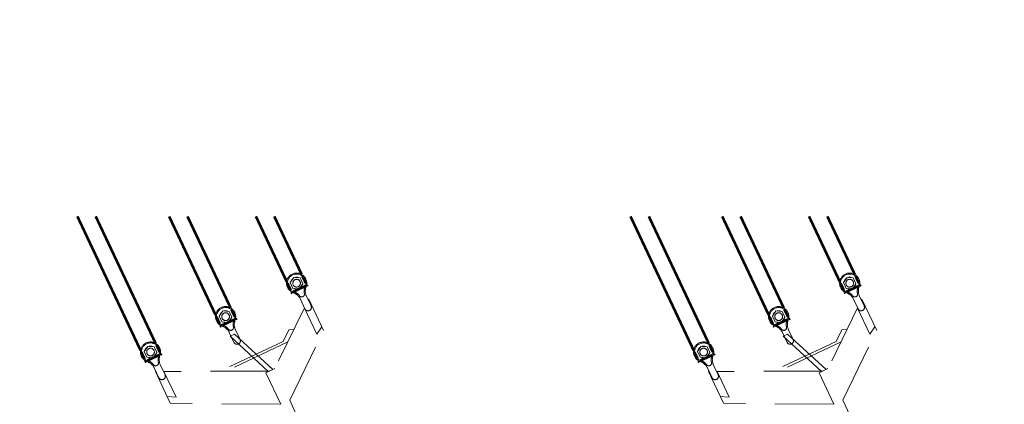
# Model space of a CAD drawing. Header units: millimetres. Extents: x 0 to 594, y 0 to 420.
# Tile 47 of 50: x 123 to 190, y 394 to 420. Entities that reach past the tile are written whole.
import ezdxf

# ---------------------------------------------------------------- set-up
doc = ezdxf.new("R2010")
doc.units = ezdxf.units.MM
doc.linetypes.add('K5LT_DASHED', pattern=[6, 4, -2])

msp = doc.modelspace()

# ---------------------------------------------------------------- linework, layer by layer
at = {"color": 7, "linetype": 'K5LT_DASHED', "lineweight": 18}
for p, q in [((141.24711, 402.1732), (141.49103, 402.52479)), ((141.24711, 402.1732), (141.42963, 401.78616)), ((141.49103, 402.52479), (141.91749, 402.48934)), ((142.10001, 402.1023), (141.85608, 401.7507)), ((141.91749, 402.48934), (142.10001, 402.1023)), ((178.74711, 402.1732), (178.99103, 402.52479)), ((178.74711, 402.1732), (178.92963, 401.78616)), ((178.99103, 402.52479), (179.41749, 402.48934)), ((179.60001, 402.1023), (179.35608, 401.7507)), ((179.41749, 402.48934), (179.60001, 402.1023)), ((141.85608, 401.7507), (141.42963, 401.78616)), ((142.6552, 400.59228), (142.32144, 401.30002)), ((179.35608, 401.7507), (178.92963, 401.78616)), ((180.1552, 400.59228), (179.82144, 401.30002)), ((142.24157, 400.39721), (141.92717, 401.06388)), ((142.49943, 401.0591), (142.45704, 401.01247)), ((143.50589, 398.92489), (142.49943, 401.0591)), ((179.74157, 400.39721), (179.42717, 401.06388)), ((179.99943, 401.0591), (179.95704, 401.01247)), ((181.00589, 398.92489), (179.99943, 401.0591)), ((136.43235, 399.90243), (136.67627, 400.25403)), ((136.43235, 399.90243), (136.61487, 399.51539)), ((136.67627, 400.25403), (137.10273, 400.21858)), ((137.10273, 400.21858), (137.28525, 399.83153)), ((142.20951, 400.46518), (140.19789, 396.34411)), ((143.03693, 398.67628), (142.19993, 400.45116)), ((173.93235, 399.90243), (174.17627, 400.25403)), ((173.93235, 399.90243), (174.11487, 399.51539)), ((174.17627, 400.25403), (174.60273, 400.21858)), ((174.60273, 400.21858), (174.78525, 399.83153)), ((179.70951, 400.46518), (177.69789, 396.34411)), ((180.53693, 398.67628), (179.69993, 400.45116)), ((137.04132, 399.47994), (136.61487, 399.51539)), ((137.28525, 399.83153), (137.04132, 399.47994)), ((174.54132, 399.47994), (174.11487, 399.51539)), ((174.78525, 399.83153), (174.54132, 399.47994)), ((137.4268, 398.12645), (137.11241, 398.79311)), ((137.15929, 398.54077), (137.45251, 398.67905)), ((139.73419, 396.18314), (137.15929, 398.54077)), ((137.22536, 398.5536), (137.18617, 398.55345)), ((137.45251, 398.67905), (140.06773, 396.28449)), ((137.84044, 398.32151), (137.50668, 399.02926)), ((141.15086, 398.98374), (140.76239, 398.18792)), ((141.47285, 399.00246), (141.15086, 398.98374)), ((141.20435, 394.2099), (143.50589, 398.92489)), ((143.38703, 399.17614), (143.03693, 398.67628)), ((174.9268, 398.12645), (174.61241, 398.79311)), ((174.65929, 398.54077), (174.95251, 398.67905)), ((177.23419, 396.18314), (174.65929, 398.54077)), ((174.72536, 398.5536), (174.68617, 398.55345)), ((174.95251, 398.67905), (177.56773, 396.28449)), ((175.34044, 398.32151), (175.00668, 399.02926)), ((178.65086, 398.98374), (178.26239, 398.18792)), ((178.97285, 399.00246), (178.65086, 398.98374)), ((178.70435, 394.2099), (181.00589, 398.92489)), ((180.88703, 399.17614), (180.53693, 398.67628)), ((140.76239, 398.18792), (136.4849, 396.17072)), ((141.08374, 398.15889), (136.87094, 396.17219)), ((178.26239, 398.18792), (173.9849, 396.17072)), ((178.58374, 398.15889), (174.37094, 396.17219)), ((131.34418, 397.50293), (131.58811, 397.85452)), ((131.34418, 397.50293), (131.52671, 397.11589)), ((131.58811, 397.85452), (132.01456, 397.81907)), ((132.19709, 397.43203), (131.95316, 397.08044)), ((132.01456, 397.81907), (132.19709, 397.43203)), ((168.84418, 397.50293), (169.08811, 397.85452)), ((168.84418, 397.50293), (169.02671, 397.11589)), ((169.08811, 397.85452), (169.51456, 397.81907)), ((169.69709, 397.43203), (169.45316, 397.08044)), ((169.51456, 397.81907), (169.69709, 397.43203)), ((131.95316, 397.08044), (131.52671, 397.11589)), ((132.75228, 395.92201), (132.41851, 396.62975)), ((169.45316, 397.08044), (169.02671, 397.11589)), ((170.25228, 395.92201), (169.91851, 396.62975)), ((132.33864, 395.72694), (132.02425, 396.39361)), ((132.1372, 396.1541), (132.09801, 396.15395)), ((133.11295, 394.00177), (132.09801, 396.15395)), ((139.84739, 396.18357), (132.64191, 396.15603)), ((133.50657, 394.40932), (132.68278, 396.15619)), ((139.59377, 396.06741), (140.19789, 396.34411)), ((140.60339, 393.92649), (139.59377, 396.06741)), ((169.83864, 395.72694), (169.52425, 396.39361)), ((169.6372, 396.1541), (169.59801, 396.15395)), ((170.61295, 394.00177), (169.59801, 396.15395)), ((177.34739, 396.18357), (170.14191, 396.15603)), ((171.00657, 394.40932), (170.18278, 396.15619)), ((177.09377, 396.06741), (177.69789, 396.34411)), ((178.10339, 393.92649), (177.09377, 396.06741)), ((132.89819, 394.45717), (133.50657, 394.40932)), ((140.60339, 393.92649), (133.11295, 394.00177)), ((141.20435, 394.2099), (141.67704, 393.19065)), ((170.39819, 394.45717), (171.00657, 394.40932)), ((178.10339, 393.92649), (170.61295, 394.00177)), ((178.70435, 394.2099), (179.17704, 393.19065))]:
    msp.add_line(p, q, dxfattribs=at)
at = {"color": 7, "linetype": 'K5LT_DASHED', "const_width": 0.18}
for points in [[(126.8106, 406.6665), (131.0944, 397.58268)], [(132.11192, 398.06255), (128.05442, 406.6665)], [(133.03034, 406.6665), (136.18256, 399.98218)], [(137.20008, 400.46205), (134.27416, 406.6665)], [(138.91596, 406.6665), (140.99732, 402.25295)], [(142.01484, 402.73282), (140.15978, 406.6665)], [(164.3106, 406.6665), (168.5944, 397.58268)], [(169.61192, 398.06255), (165.55442, 406.6665)], [(170.53034, 406.6665), (173.68256, 399.98218)], [(174.70008, 400.46205), (171.77416, 406.6665)], [(176.41596, 406.6665), (178.49732, 402.25295)], [(179.51484, 402.73282), (177.65978, 406.6665)], [(142.29421, 402.14042), (142.07044, 402.61493)], [(179.79421, 402.14042), (179.57044, 402.61493)], [(141.05292, 402.13505), (141.27667, 401.66059)], [(141.44949, 401.55896), (142.26269, 401.94245)], [(142.34102, 401.97939), (142.36485, 401.99063), (142.3498, 402.02253)], [(178.55292, 402.13505), (178.77667, 401.66059)], [(178.94949, 401.55896), (179.76269, 401.94245)], [(179.84102, 401.97939), (179.86485, 401.99063), (179.8498, 402.02253)], [(141.33226, 401.5427), (141.34732, 401.51078), (141.37116, 401.52202)], [(178.83226, 401.5427), (178.84732, 401.51078), (178.87116, 401.52202)], [(136.23816, 399.86429), (136.46191, 399.38983)], [(137.47945, 399.86965), (137.25568, 400.34417)], [(173.73816, 399.86429), (173.96191, 399.38983)], [(174.97945, 399.86965), (174.75568, 400.34417)], [(136.5175, 399.27193), (136.53256, 399.24001), (136.5564, 399.25126)], [(136.63473, 399.28819), (137.44793, 399.67169)], [(137.52626, 399.70863), (137.55009, 399.71986), (137.53504, 399.75177)], [(174.0175, 399.27193), (174.03256, 399.24001), (174.0564, 399.25126)], [(174.13473, 399.28819), (174.94793, 399.67169)], [(175.02626, 399.70863), (175.05009, 399.71986), (175.03504, 399.75177)], [(132.39129, 397.47015), (132.16751, 397.94467)], [(169.89129, 397.47015), (169.66751, 397.94467)], [(131.14999, 397.46479), (131.37374, 396.99032)], [(131.54656, 396.88869), (132.35977, 397.27219)], [(132.4381, 397.30913), (132.46192, 397.32036), (132.44688, 397.35226)], [(168.64999, 397.46479), (168.87374, 396.99032)], [(169.04656, 396.88869), (169.85977, 397.27219)], [(169.9381, 397.30913), (169.96192, 397.32036), (169.94688, 397.35226)], [(131.42934, 396.87243), (131.44439, 396.84051), (131.46823, 396.85175)], [(168.92934, 396.87243), (168.94439, 396.84051), (168.96823, 396.85175)]]:
    msp.add_lwpolyline(points, dxfattribs=at)
at = {"color": 7, "linetype": 'K5LT_DASHED', "lineweight": 18}
for centre in [(141.67356, 402.13775), (179.17356, 402.13775), (136.8588, 399.86698), (174.3588, 399.86698), (131.77063, 397.46748), (169.27063, 397.46748)]:
    msp.add_circle(centre, 0.26133, dxfattribs=at)
for centre, radius, start, end in [((141.67357, 402.13775), 0.68598, 339.3270699, 251.1686502), ((141.67357, 402.13775), 0.62065, 337.0581749, 253.4375451), ((141.67357, 402.13775), 0.68598, 79.4954185, 84.2827422), ((179.17357, 402.13775), 0.68598, 339.3270699, 251.1686502), ((179.17357, 402.13775), 0.62065, 337.0581749, 253.4375451), ((179.17357, 402.13775), 0.68598, 79.4954185, 84.2827422), ((142.93701, 401.60296), 0.75132, 157.0581749, 188.6809277), ((143.07944, 401.60727), 0.81665, 159.3270699, 205.24786), ((180.43701, 401.60296), 0.75132, 157.0581749, 188.6809277), ((180.57944, 401.60727), 0.81665, 159.3270699, 205.24786), ((141.18854, 400.71555), 0.81665, 25.24786, 71.1686502), ((141.28247, 400.82271), 0.75132, 41.8147924, 73.4375451), ((141.7207, 401.21473), 0.16333, 31.4741766, 41.8147924), ((142.02189, 401.39912), 0.18982, 211.4741766, 19.0215435), ((142.35576, 401.51422), 0.16333, 188.6809277, 199.0215435), ((178.68854, 400.71555), 0.81665, 25.24786, 71.1686502), ((178.78247, 400.82271), 0.75132, 41.8147924, 73.4375451), ((179.2207, 401.21473), 0.16333, 31.4741766, 41.8147924), ((179.52189, 401.39912), 0.18982, 211.4741766, 19.0215435), ((179.85576, 401.51422), 0.16333, 188.6809277, 199.0215435), ((136.8588, 399.86699), 0.68598, 339.3270699, 251.1686502), ((136.85881, 399.86698), 0.68598, 79.4954185, 84.2827422), ((142.44838, 400.49474), 0.22866, 205.24786, 25.24786), ((142.44838, 400.49474), 0.22866, 205.24786, 25.24786), ((174.3588, 399.86699), 0.68598, 339.3270699, 251.1686502), ((174.35881, 399.86698), 0.68598, 79.4954185, 84.2827422), ((179.94838, 400.49474), 0.22866, 205.24786, 25.24786), ((179.94838, 400.49474), 0.22866, 205.24786, 25.24786), ((136.8588, 399.86699), 0.62065, 337.0581749, 253.4375451), ((174.3588, 399.86699), 0.62065, 337.0581749, 253.4375451), ((136.37378, 398.44479), 0.81665, 25.24786, 71.1686502), ((136.46771, 398.55194), 0.75132, 41.8147924, 73.4375451), ((138.12225, 399.3322), 0.75132, 157.0581749, 188.6809277), ((137.541, 399.24345), 0.16333, 188.6809277, 199.0215435), ((138.26468, 399.33651), 0.81665, 159.3270699, 205.24786), ((173.87378, 398.44479), 0.81665, 25.24786, 71.1686502), ((173.96771, 398.55194), 0.75132, 41.8147924, 73.4375451), ((175.62225, 399.3322), 0.75132, 157.0581749, 188.6809277), ((175.041, 399.24345), 0.16333, 188.6809277, 199.0215435), ((175.76468, 399.33651), 0.81665, 159.3270699, 205.24786), ((136.90594, 398.94397), 0.16333, 31.4741766, 41.8147924), ((137.20713, 399.12835), 0.18982, 211.4741766, 19.0215435), ((174.40594, 398.94397), 0.16333, 31.4741766, 41.8147924), ((174.70713, 399.12835), 0.18982, 211.4741766, 19.0215435), ((131.77064, 397.46748), 0.68598, 339.3270699, 251.1686502), ((131.77064, 397.46748), 0.62065, 337.0581749, 253.4375451), ((131.77064, 397.46748), 0.68598, 79.4954185, 84.2827422), ((137.63362, 398.22398), 0.22866, 205.24786, 25.24786), ((169.27064, 397.46748), 0.68598, 339.3270699, 251.1686502), ((169.27064, 397.46748), 0.62065, 337.0581749, 253.4375451), ((169.27064, 397.46748), 0.68598, 79.4954185, 84.2827422), ((175.13362, 398.22398), 0.22866, 205.24786, 25.24786), ((133.03409, 396.9327), 0.75132, 157.0581749, 188.6809277), ((133.17652, 396.93701), 0.81665, 159.3270699, 205.24786), ((170.53409, 396.9327), 0.75132, 157.0581749, 188.6809277), ((170.67652, 396.93701), 0.81665, 159.3270699, 205.24786), ((131.28562, 396.04528), 0.81665, 25.24786, 71.1686502), ((131.37955, 396.15244), 0.75132, 41.8147924, 73.4375451), ((131.81778, 396.54446), 0.16333, 31.4741766, 41.8147924), ((132.11897, 396.72885), 0.18982, 211.4741766, 19.0215435), ((132.45284, 396.84395), 0.16333, 188.6809277, 199.0215435), ((168.78562, 396.04528), 0.81665, 25.24786, 71.1686502), ((168.87955, 396.15244), 0.75132, 41.8147924, 73.4375451), ((169.31778, 396.54446), 0.16333, 31.4741766, 41.8147924), ((169.61897, 396.72885), 0.18982, 211.4741766, 19.0215435), ((169.95284, 396.84395), 0.16333, 188.6809277, 199.0215435), ((132.54546, 395.82448), 0.22866, 205.24786, 25.24786), ((170.04546, 395.82448), 0.22866, 205.24786, 25.24786)]:
    msp.add_arc(centre, radius, start, end, dxfattribs=at)
for centre, start_param, end_param in [((141.56907, 402.35934), -2.975658, -1.80138946), ((179.06907, 402.35934), -2.975658, -1.80138946), ((141.56907, 402.35934), -1.34013402, -0.16600371), ((141.77806, 401.91616), 1.80138949, 2.9756581), ((179.06907, 402.35934), -1.34013402, -0.16600371), ((179.27806, 401.91616), 1.80138949, 2.9756581), ((141.77806, 401.91616), 0.16600376, 1.34013404), ((179.27806, 401.91616), 0.16600376, 1.34013404), ((136.75431, 400.08858), -1.34013402, -0.16600371), ((136.75431, 400.08858), -2.975658, -1.80138946), ((174.25431, 400.08858), -1.34013402, -0.16600371), ((174.25431, 400.08858), -2.975658, -1.80138946), ((136.9633, 399.6454), 0.16600376, 1.34013404), ((136.9633, 399.6454), 1.80138949, 2.9756581), ((174.4633, 399.6454), 0.16600376, 1.34013404), ((174.4633, 399.6454), 1.80138949, 2.9756581), ((131.66614, 397.68907), -2.975658, -1.80138946), ((169.16614, 397.68907), -2.975658, -1.80138946), ((131.66614, 397.68907), -1.34013402, -0.16600371), ((131.87514, 397.24589), 1.80138949, 2.9756581), ((169.16614, 397.68907), -1.34013402, -0.16600371), ((169.37514, 397.24589), 1.80138949, 2.9756581), ((131.87514, 397.24589), 0.16600376, 1.34013404), ((169.37514, 397.24589), 0.16600376, 1.34013404)]:
    msp.add_ellipse(centre, major_axis=(-0.25114, -0.11843), ratio=0.54117647, start_param=start_param, end_param=end_param, dxfattribs=at)

doc.saveas('drawing.dxf')
